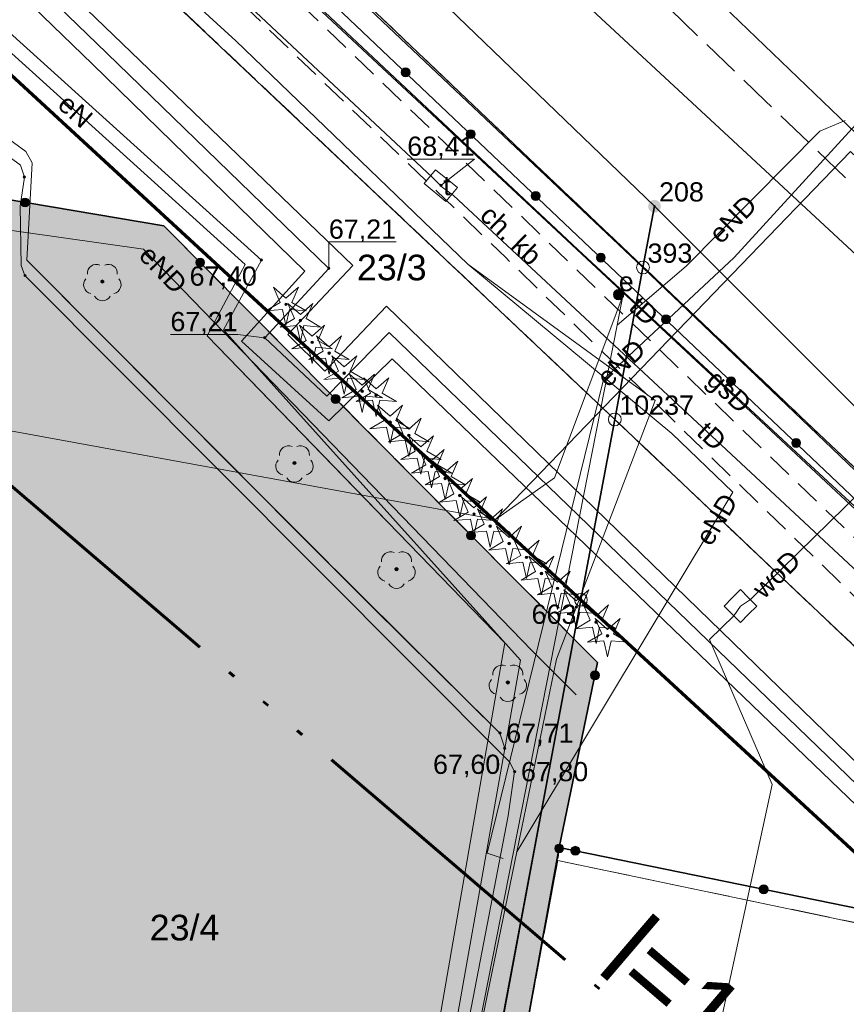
# Model space of a CAD drawing. Header units: millimetres. Extents: x 6501010 to 6502959, y 5884302 to 5886510.
# Tile 21 of 43: x 6502158 to 6502190, y 5885383 to 5885422. Entities that reach past the tile are written whole.
import ezdxf
from ezdxf.enums import TextEntityAlignment as Align

# ---------------------------------------------------------------- set-up
doc = ezdxf.new("R2010")
doc.units = ezdxf.units.MM
for name, pattern in [('ACAD_ISO02W100', [15, 12, -3]), ('ACAD_ISO06W100', [37.5, 24, -3, 0.5, -3, 0.5, -3, 0.5, -3]), ('BUUT04', [200000, 0, -100000, 0, -100000]), ('EGBO02', [5, 1.5, -1, 1.5, -1]), ('EGBU01', [2, 0.5, -0.5, 0.5, -0.5]), ('OTKC_A05', [1.5, 1, -0.5]), ('OTKJ_A05', [2, 1.5, -0.5]), ('OTKU_A05', [2, 1.5, -0.5]), ('OTZT_A05', [1.5, 1, -0.5])]:
    doc.linetypes.add(name, pattern=pattern)
for name, color, linetype, lineweight in [('!!!_elektryczne', 12, 'Continuous', 18), ('!A_granica opracowania', 12, 'Continuous', 40), ('Działki', 9, 'Continuous', 0), ('isa_V10520003E16E075_TUsr', 9, 'Continuous', 25), ('isa_V10520003E16E075_TUsr_19165818BF56C1D4', 9, 'OTKJ_A05', 25), ('Komunikacja (linie)', 9, 'Continuous', 0), ('Komunikacja (obszary)', 9, 'Continuous', 0), ('Obręby', 9, 'Continuous', 0), ('Ogrodzenia', 9, 'Continuous', 0), ('Przewody ciepłownicze', 9, 'Continuous', 0), ('Przewody elektroenergetyczne', 9, 'Continuous', 0), ('Przewody gazowe', 9, 'Continuous', 0), ('Przewody telekomunikacyjne', 9, 'Continuous', 0), ('Przewody wodociągowe', 9, 'Continuous', 0), ('Punkty graniczne', 9, 'Continuous', 0), ('Punkty graniczne - numery', 9, 'Continuous', 0), ('Punkty o określonej wysokości', 9, 'Continuous', 0), ('Urządzenia towarzyszące (linie)', 9, 'Continuous', 0), ('Urządzenia towarzyszące (obszary)', 9, 'Continuous', 0), ('Urządzenia związane z siecią (punkty)', 9, 'Continuous', 0), ('Użytki gruntowe', 9, 'Continuous', 0), ('Zagospodarowanie terenu (obszary)', 9, 'Continuous', 0), ('Zagospodarowanie terenu (punkty)', 9, 'Continuous', 0), ('Zakres zamówienia', 9, 'Continuous', 0)]:
    doc.layers.add(name, color=color, linetype=linetype, lineweight=lineweight)
doc.styles.add('DOMYSLNA_CZCIONKA', font='arial.ttf')
doc.styles.add('GENERATED_STYLE_1', font='txt')

# ---------------------------------------------------------------- blocks, each defined once
blk = doc.blocks.new('OTZL_P05')
at = {"layer": 'isa_V10520003E16E075_TUsr', "true_color": 0x008000, "transparency": 33554687}
h = blk.add_hatch(color=96, dxfattribs=at)
h.dxf.hatch_style = 1
h.paths.add_polyline_path([(0.1, 0, 1), (-0.1, 0, 1)])
h.paths.add_polyline_path([(0.01, 0, 1), (-0.01, 0, 1)], flags=16)
at = {"color": 96, "linetype": 'Continuous', "lineweight": 18, "true_color": 0x008000}
blk.add_circle((0, 0), 0.01, dxfattribs=at)
for centre, start, end in [((-0.47, 0.647), 66, 186), ((0.47, 0.647), 354, 114), ((-0.761, -0.247), 138, 258), ((0.761, -0.247), 282, 42), ((0, -0.8), 210, 330)]:
    blk.add_arc(centre, 0.7, start, end, dxfattribs=at)
at = {"layer": 'isa_V10520003E16E075_TUsr', "color": 96, "true_color": 0x008000}
for points in [[(0.1, 0, 1), (-0.1, 0, 1)], [(0.01, 0, 1), (-0.01, 0, 1)]]:
    blk.add_lwpolyline(points, format="xyb", close=True, dxfattribs=at)
at = {"layer": 'isa_V10520003E16E075_TUsr_19165818BF56C1D4', "color": 96, "true_color": 0x008000}
blk.add_circle((0, 0), 0.1, dxfattribs=at)
blk = doc.blocks.new('OTZG_P05')
at = {"linetype": 'ByBlock', "lineweight": 18, "true_color": 0x008000}
blk.add_hatch(color=96, dxfattribs=at).paths.add_polyline_path([(-0.1, 0, 1), (0.1, 0, 1)])
at = {"color": 96, "lineweight": 18, "true_color": 0x008000}
blk.add_lwpolyline([(-0.974, 1.341), (0, 0.48), (0.974, 1.341), (0.457, 0.148), (1.576, -0.512), (0.282, -0.389), (0, -1.658), (-0.282, -0.389), (-1.576, -0.512), (-0.457, 0.148), (-0.974, 1.341)], dxfattribs=at)
blk.add_circle((0, 0), 0.1, dxfattribs=at)
blk = doc.blocks.new('SUEU_P05')
at = {"lineweight": 18, "true_color": 0xff0000}
h = blk.add_hatch(color=1, dxfattribs=at)
h.dxf.hatch_style = 1
h.paths.add_polyline_path([(0.4, 0, 1), (-0.4, 0, 1)])
at = {"color": 1, "lineweight": 18, "true_color": 0xff0000}
blk.add_circle((0, 0), 0.4, dxfattribs=at)
blk = doc.blocks.new('SUPS01_03')
at = {"lineweight": 18, "true_color": 0xff0000}
h = blk.add_hatch(color=1, dxfattribs=at)
h.dxf.hatch_style = 1
h.paths.add_polyline_path([(0.09, 0, 1), (-0.09, 0, 1)])
at = {"color": 18, "lineweight": 18, "true_color": 0x0a0909}
blk.add_circle((0, 0), 0.09, dxfattribs=at)
blk = doc.blocks.new('SUPS01_02')
at = {"lineweight": 18, "true_color": 0xd200d2}
h = blk.add_hatch(color=212, dxfattribs=at)
h.dxf.hatch_style = 1
h.paths.add_polyline_path([(-0.09, 0, 1), (0.09, 0, 1)])
at = {"color": 18, "lineweight": 18, "true_color": 0x0a0909}
blk.add_circle((0, 0), 0.09, dxfattribs=at)
blk = doc.blocks.new('SUPS01_07')
at = {"lineweight": 18, "true_color": 0xff9100}
h = blk.add_hatch(color=30, dxfattribs=at)
h.dxf.hatch_style = 1
h.paths.add_polyline_path([(0.09, 0, 1), (-0.09, 0, 1)])
at = {"color": 18, "lineweight": 18, "true_color": 0x0a0909}
blk.add_circle((0, 0), 0.09, dxfattribs=at)
blk = doc.blocks.new('OTOO_L05')
at = {"linetype": 'BUUT04', "lineweight": 18, "true_color": 0x000000}
h = blk.add_hatch(color=18, dxfattribs=at)
h.dxf.hatch_style = 1
h.paths.add_polyline_path([(-0.58, 0, 1), (0.58, 0, 1)])
at = {"color": 18, "true_color": 0x0a0909}
blk.add_circle((0, 0), 0.58, dxfattribs=at)
blk = doc.blocks.new('OTKB_L05')
at = {"linetype": 'BUUT04', "lineweight": 18, "true_color": 0xffffff}
h = blk.add_hatch(color=7, dxfattribs=at)
h.dxf.hatch_style = 1
h.paths.add_polyline_path([(-0.58, 0, 1), (0.58, 0, 1)])
at = {"color": 18, "true_color": 0x0a0909}
blk.add_circle((0, 0), 0.58, dxfattribs=at)
blk = doc.blocks.new('EGPG_PS05')
at = {"color": 18, "linetype": 'Continuous', "lineweight": 18, "true_color": 0x000000}
blk.add_circle((0, 0), 0.5, dxfattribs=at)
blk = doc.blocks.new('EGPG_PNS05')
at = {"linetype": 'ACAD_ISO02W100', "lineweight": 50, "true_color": 0xffffff}
h = blk.add_hatch(color=7, dxfattribs=at)
h.dxf.hatch_style = 1
h.paths.add_polyline_path([(-0.5, 0, 1), (0.5, 0, 1)])
at = {"linetype": 'ACAD_ISO02W100', "lineweight": 50, "true_color": 0x000000}
h = blk.add_hatch(color=18, dxfattribs=at)
h.dxf.hatch_style = 1
h.paths.add_polyline_path([(-0.09, 0, 1), (0.09, 0, 1)])

msp = doc.modelspace()

# ---------------------------------------------------------------- hatches: boundary and pattern name
at = {"layer": 'Zagospodarowanie terenu (obszary)'}
h = msp.add_hatch(dxfattribs=at)
h.set_pattern_fill('OTZT', color=256, scale=0.2, style=0, pattern_type=0)
h.set_pattern_definition([(90, (6502125.917, 5885328.0744), (-2, 1e-16), [0.3, -1.7]), (90, (6502126.117, 5885328.0744), (-2, 1e-16), [0.3, -1.7]), (90, (6502126.917, 5885326.9244), (-2, 1e-16), [0.3, -1.7]), (90, (6502127.117, 5885326.9244), (-2, 1e-16), [0.3, -1.7])])
h.paths.add_polyline_path([(6502133.167, 5885332.502), (6502133.044, 5885329.899), (6502133.087, 5885329.89), (6502147.109, 5885326.924), (6502150.661, 5885344.937), (6502154.867, 5885344.122), (6502155.07, 5885344.082), (6502157.851, 5885343.543), (6502166.594, 5885341.848), (6502169.629, 5885342.692), (6502171.564, 5885352.159), (6502176.756, 5885377.564), (6502178.856, 5885388.964), (6502178.918, 5885389.467), (6502180.41, 5885396.68), (6502163.5, 5885413.72), (6502142.19, 5885417.33), (6502141.56, 5885417.416), (6502138.179, 5885400.705), (6502132.697, 5885373.685), (6502125.817, 5885341.046), (6502130.608, 5885340.068), (6502130.777, 5885340.891), (6502135.753, 5885339.876), (6502134.205, 5885332.29)], flags=0)
h.paths.add_polyline_path([(6502154.351, 5885379.87), (6502170.037, 5885376.675), (6502165.773, 5885354.225), (6502149.222, 5885358.147)], flags=0)

# ---------------------------------------------------------------- linework, layer by layer
at = {"layer": '!!!_elektryczne', "color": 6, "linetype": 'ACAD_ISO06W100', "lineweight": 60, "ltscale": 0.5, "flags": 128}
msp.add_lwpolyline([(6502141.54, 5885417.271), (6502215.734, 5885353.783), (6502217.275, 5885350.379), (6502214.38, 5885335.861), (6502218.41, 5885334.169)], dxfattribs=at)
at = {"layer": '!A_granica opracowania', "lineweight": 70, "flags": 128}
msp.add_lwpolyline([(6502135.64, 5885439.81), (6502156.38, 5885420.69), (6502179.76, 5885399.13), (6502243.42, 5885340.46), (6502270.88, 5885317.06), (6502239.07, 5885168.58), (6502207.7, 5885174.93), (6502176.42, 5885181.26), (6502145.37, 5885187.54), (6502088.97, 5885198.96), (6502114.4, 5885324.63), (6502121.68, 5885360.58), (6502124.66, 5885375.29), (6502122.226, 5885375.8), (6502135.64, 5885439.81)], dxfattribs=at)
at = {"layer": 'Działki', "linetype": 'Continuous', "lineweight": 25, "flags": 128}
for points in [[(6502082.78, 5885499.23), (6502110.82, 5885472.68), (6502137.27, 5885447.64), (6502138.48, 5885453.44), (6502139.03, 5885456.1), (6502159.6, 5885436.7), (6502182.63, 5885414.49), (6502245.75, 5885351.28), (6502237.46, 5885352.79), (6502244.62, 5885346.01), (6502272.11, 5885322.85), (6502273.32, 5885328.5), (6502303.79, 5885303.85)], [(6502278.09, 5885338.13), (6502267.33, 5885347.22), (6502244.59, 5885365.44), (6502245.95, 5885372.38), (6502224.51, 5885392.63), (6502220.58, 5885388.55), (6502201.22, 5885407.03), (6502184.32, 5885423.27), (6502161.3, 5885444.78), (6502114.11, 5885489.15)]]:
    msp.add_lwpolyline(points, dxfattribs=at)
at = {"layer": 'Działki', "color": 9, "linetype": 'Continuous', "lineweight": 25, "flags": 128}
for points in [[(6502159.6, 5885436.7), (6502159.03, 5885434), (6502182.18, 5885412.1), (6502182.63, 5885414.49), (6502159.6, 5885436.7)], [(6502159.03, 5885434), (6502157.87, 5885428.14), (6502181.08, 5885406.17), (6502182.18, 5885412.1), (6502159.03, 5885434)], [(6502157.87, 5885428.14), (6502156.38, 5885420.69), (6502179.76, 5885399.13), (6502181.08, 5885406.17), (6502157.87, 5885428.14)], [(6502156.38, 5885420.69), (6502146.34, 5885370.96), (6502161.93, 5885367.85), (6502173.5, 5885365.54), (6502179.76, 5885399.13), (6502156.38, 5885420.69)], [(6502182.63, 5885414.49), (6502182.18, 5885412.1), (6502245.75, 5885351.28), (6502182.63, 5885414.49)], [(6502182.18, 5885412.1), (6502181.08, 5885406.17), (6502237.46, 5885352.79), (6502245.75, 5885351.28), (6502182.18, 5885412.1)], [(6502181.08, 5885406.17), (6502179.76, 5885399.13), (6502227.84, 5885354.82), (6502237.46, 5885352.79), (6502181.08, 5885406.17)], [(6502179.76, 5885399.13), (6502173.5, 5885365.54), (6502180.91, 5885364.02), (6502213.29, 5885357.66), (6502227.84, 5885354.82), (6502179.76, 5885399.13)]]:
    msp.add_lwpolyline(points, close=True, dxfattribs=at)
at = {"layer": 'Komunikacja (linie)', "linetype": 'Continuous', "lineweight": 18, "flags": 128}
for points in [[(6502166.738, 5885426.711), (6502169.07, 5885424.62), (6502177.99, 5885416.12), (6502188.32, 5885406.29), (6502196.612, 5885398.442)], [(6502164.916, 5885426.461), (6502167.408, 5885424.804), (6502169.729, 5885422.748), (6502196.126, 5885397.679)], [(6502196.612, 5885398.442), (6502196.163, 5885396.009), (6502195.771, 5885394.079), (6502194.117, 5885385.765), (6502178.856, 5885388.964)]]:
    msp.add_lwpolyline(points, dxfattribs=at)
at = {"layer": 'Komunikacja (obszary)', "linetype": 'OTKJ_A05', "lineweight": 18, "flags": 128}
msp.add_lwpolyline([(6502138.85, 5885450.4), (6502138.921, 5885450.287), (6502163.218, 5885428.904), (6502164.405, 5885428.245), (6502165.559, 5885427.529), (6502166.676, 5885426.756), (6502166.738, 5885426.711), (6502169.07, 5885424.62), (6502177.99, 5885416.12), (6502188.32, 5885406.29), (6502196.612, 5885398.442), (6502200.55, 5885394.75), (6502205.25, 5885390.28), (6502210.89, 5885384.95), (6502215.07, 5885380.95), (6502217.52, 5885378.68), (6502228.08, 5885368.71), (6502233.72, 5885363.36), (6502237.9, 5885359.36), (6502242.09, 5885355.64), (6502246.56, 5885351.68), (6502252.8, 5885346.15), (6502256.83, 5885342.61), (6502262.2, 5885338.02), (6502268.76, 5885332.26), (6502274.64, 5885327.33), (6502277.917, 5885324.626), (6502278.499, 5885324.005), (6502281.254, 5885321.635), (6502284.001, 5885319.449), (6502289.408, 5885315.055), (6502293.316, 5885311.992), (6502298.627, 5885307.69), (6502301.281, 5885304.266), (6502302.591, 5885303.818), (6502303.976, 5885303.268), (6502304.983, 5885302.75), (6502305.09, 5885302.67), (6502306.748, 5885301.397), (6502308.223, 5885300.296), (6502313.629, 5885296.149), (6502323.735, 5885288.368), (6502329.665, 5885283.788), (6502336.514, 5885278.35), (6502337.044, 5885277.502), (6502346.762, 5885269.985), (6502347.734, 5885269.619), (6502347.971, 5885269.439), (6502349.541, 5885268.25), (6502355.44, 5885263.7), (6502357.026, 5885262.502), (6502373.071, 5885250.214), (6502382.289, 5885243.151), (6502391.701, 5885235.907), (6502393.75, 5885234.381), (6502398.399, 5885230.776), (6502408.585, 5885222.876), (6502415.379, 5885217.39), (6502415.55, 5885217.24), (6502417.486, 5885226.077), (6502417.16, 5885226.284), (6502414.177, 5885228.54), (6502409.614, 5885232.13), (6502406.056, 5885235.132), (6502401.314, 5885238.775), (6502397.215, 5885241.661), (6502390.453, 5885246.934), (6502389.243, 5885247.987), (6502389.18, 5885248.041), (6502373.236, 5885260.362), (6502371.493, 5885261.613), (6502366.837, 5885265.227), (6502361.853, 5885269.047), (6502356.248, 5885273.482), (6502355.737, 5885273.95), (6502339.102, 5885286.759), (6502333.992, 5885290.533), (6502327.688, 5885295.424), (6502321.296, 5885300.309), (6502316.533, 5885303.976), (6502313.844, 5885306.215), (6502309.024, 5885309.893), (6502307.587, 5885310.849), (6502304.341, 5885313.279), (6502299.045, 5885317.494), (6502295.373, 5885320.402), (6502292.272, 5885322.891), (6502289.56, 5885325.095), (6502289.2, 5885325.39), (6502284.39, 5885329.33), (6502281.14, 5885331.99), (6502276.427, 5885335.931), (6502275.989, 5885336.284), (6502271.522, 5885340.008), (6502266.621, 5885344.261), (6502261.504, 5885348.799), (6502257.73, 5885352.173), (6502255.801, 5885353.898), (6502251.943, 5885357.419), (6502246.624, 5885362.184), (6502243.14, 5885365.407), (6502238.474, 5885369.772), (6502235.884, 5885372.194), (6502233.662, 5885374.256), (6502231.76, 5885376.032), (6502225.204, 5885382.415), (6502215.5, 5885391.79), (6502206.51, 5885400.06), (6502194.98, 5885410.9), (6502186.96, 5885418.59), (6502180.795, 5885424.537), (6502180.026, 5885425.173), (6502179.289, 5885425.845), (6502178.586, 5885426.553), (6502178.04, 5885427.133), (6502138.85, 5885450.4)], close=True, dxfattribs=at)
at = {"layer": 'Komunikacja (obszary)', "linetype": 'OTKC_A05', "lineweight": 18, "flags": 128}
msp.add_lwpolyline([(6502195.771, 5885394.079), (6502196.163, 5885396.009), (6502177.19, 5885414.34), (6502165.21, 5885425.86), (6502161.356, 5885429.783), (6502160.754, 5885430.043), (6502159.482, 5885430.521), (6502158.409, 5885430.865), (6502157.301, 5885431.173), (6502164.84, 5885424.05), (6502176.84, 5885412.47), (6502195.771, 5885394.079)], close=True, dxfattribs=at)
at = {"layer": 'Komunikacja (obszary)', "linetype": 'OTKU_A05', "lineweight": 18, "flags": 128}
msp.add_lwpolyline([(6502204.663, 5885344.627), (6502207.69, 5885344.7), (6502207.739, 5885344.893), (6502207.777, 5885345.041), (6502207.849, 5885345.319), (6502207.921, 5885345.602), (6502208.03, 5885346.025), (6502208.113, 5885346.352), (6502208.216, 5885346.754), (6502208.3, 5885347.08), (6502208.781, 5885347.457), (6502209.099, 5885347.707), (6502209.375, 5885347.923), (6502209.679, 5885348.162), (6502209.973, 5885348.393), (6502210.336, 5885348.678), (6502210.611, 5885348.893), (6502210.993, 5885349.193), (6502211.381, 5885349.497), (6502212.092, 5885350.055), (6502213.913, 5885351.484), (6502215.17, 5885352.47), (6502225.044, 5885357.397), (6502194.12, 5885385.77), (6502178.86, 5885388.96), (6502176.756, 5885377.564), (6502171.564, 5885352.159), (6502174.78, 5885352.09), (6502180.73, 5885350.68), (6502186.529, 5885349.76), (6502186.72, 5885350.73), (6502205.16, 5885347.02), (6502204.663, 5885344.627)], close=True, dxfattribs=at)
at = {"layer": 'Obręby', "linetype": 'EGBO02', "lineweight": 35, "flags": 128}
for points in [[(6502048.3, 5885975.31), (6502042.71, 5885972.32), (6502037.9, 5885969.74), (6502025.07, 5885962.91), (6502022.81, 5885961.63), (6502018.11, 5885959.13), (6501983.57, 5885940.7), (6501982.25, 5885939.99), (6501944.39, 5885913.2), (6501934.97, 5885905.58), (6501930.93, 5885902.32), (6501922.33, 5885893.41), (6501921.17, 5885892.21), (6501911.76, 5885882.47), (6501893.56, 5885857.42), (6501883.67, 5885843.8), (6501869, 5885823.61), (6501863.08, 5885815.46), (6501845.29, 5885790.96), (6501845.46, 5885780.88), (6501836.9, 5885774.23), (6501817.75, 5885759.34), (6501815.33, 5885756.26), (6501807.06, 5885756.87), (6501814.44, 5885750.3), (6501818.88, 5885746.18), (6501823.15, 5885742.19), (6501846.74, 5885720.11), (6501854.72, 5885712.74), (6501877.84, 5885691.38), (6501900.99, 5885670.04), (6501914.66, 5885657.4), (6501922.32, 5885650.32), (6501952.13, 5885622.8), (6501955.24, 5885619.93), (6501959.54, 5885615.96), (6501961.2, 5885625.19), (6501967.7, 5885618.91), (6501966.02, 5885609.79), (6501963.96, 5885598.61), (6501967.89, 5885600.97), (6501973.13, 5885601.17), (6501977.74, 5885598.67), (6501999.71, 5885577.86), (6502019.22, 5885559.39), (6502029.25, 5885549.9), (6502054.71, 5885525.8), (6502082.78, 5885499.23), (6502110.82, 5885472.68), (6502137.27, 5885447.64), (6502157.87, 5885428.14), (6502181.08, 5885406.17), (6502237.46, 5885352.79), (6502244.62, 5885346.01), (6502272.11, 5885322.85), (6502302.42, 5885297.31), (6502335.09, 5885272.09), (6502349.93, 5885260.64), (6502365.75, 5885248.43), (6502366.61, 5885252.86), (6502367.65, 5885267.77), (6502370.27, 5885281.19), (6502371.76, 5885288.88), (6502372.26, 5885291.41), (6502378.22, 5885322.01), (6502440.17, 5885410.97), (6502443.76, 5885416.11), (6502445.75, 5885418.96), (6502449.29, 5885424.05), (6502453.51, 5885445.2), (6502460.28, 5885479.15), (6502464.42, 5885499.86), (6502467.55, 5885515.55), (6502468.55, 5885520.57), (6502471.034, 5885533.02), (6502473.45, 5885545.12), (6502475.2, 5885553.9), (6502476.2, 5885558.87), (6502479.34, 5885574.6), (6502483.44, 5885595.61), (6502485.73, 5885606.65), (6502490.37, 5885629.91), (6502493.51, 5885645.62), (6502499.77, 5885677), (6502449.27, 5885686.77), (6502445.42, 5885687.88), (6502421.88, 5885694.69), (6502417.76, 5885691.14), (6502398.65, 5885673.77), (6502396.59, 5885674.3), (6502342.54, 5885688.2), (6502338.2, 5885689.32), (6502338.15, 5885688.04), (6502338.14, 5885687.79), (6502331.21, 5885680.52), (6502308.76, 5885696.29), (6502308.08, 5885696.78), (6502307.49, 5885697.19), (6502279.77, 5885716.66), (6502276.24, 5885721.62), (6502297.53, 5885790.62), (6502293.72, 5885792.23), (6502288.24, 5885794.29), (6502283.08, 5885796.23), (6502268.99, 5885802.68), (6502255.45, 5885809.82), (6502246.59, 5885814.79), (6502242.36, 5885817.44), (6502238.05, 5885820.15), (6502234.09, 5885823.17), (6502214.12, 5885838.36), (6502206.09, 5885844.2), (6502201.95, 5885847.54), (6502199.15, 5885846.99), (6502193.96, 5885845.98), (6502182.08, 5885843.66), (6502173.86, 5885842.06), (6502171.21, 5885844.5), (6502155.01, 5885859.46), (6502153.57, 5885860.79), (6502150.64, 5885863.5), (6502149.19, 5885886.42), (6502148.87, 5885891.44), (6502142.95, 5885896.36), (6502115.19, 5885919.4), (6502098.37, 5885933.36), (6502095.02, 5885936.15), (6502082.72, 5885946.35), (6502056.86, 5885968.01), (6502048.3, 5885975.31)], [(6501961.2, 5885625.19), (6501959.54, 5885615.96), (6501955.24, 5885619.93), (6501952.13, 5885622.8), (6501953.85, 5885613.27), (6501949.1, 5885590.48), (6501944.96, 5885570.65), (6501941.69, 5885554.99), (6501937.56, 5885535.15), (6501935.11, 5885523.41), (6501932.8, 5885512.35), (6501928.55, 5885488.69), (6501926.42, 5885476.83), (6501924.83, 5885467.99), (6501922.53, 5885455.2), (6501922, 5885452.24), (6501918.28, 5885431.5), (6501914.02, 5885407.8), (6501909.91, 5885384.9), (6501906.32, 5885364.93), (6501905.79, 5885361.98), (6501904.02, 5885352.14), (6501903.49, 5885349.19), (6501899.91, 5885329.23), (6501895.81, 5885306.38), (6501891.55, 5885282.67), (6501887.84, 5885261.96), (6501887.31, 5885259.01), (6501885.54, 5885249.18), (6501885.01, 5885246.23), (6501881.47, 5885226.55), (6501877.41, 5885203.91), (6501872.26, 5885175.25), (6501870.29, 5885164.29), (6501876.28, 5885159.51), (6501864.89, 5885096.81), (6501863.37, 5885088.46), (6501859.13, 5885065.15), (6501851.01, 5885020.5), (6501858.47, 5885019.14), (6501859.77, 5885018.9), (6501865.95, 5885017.77), (6501870.41, 5885016.97), (6501895.23, 5885012.45), (6501912.27, 5885009.34), (6501919.97, 5885007.94), (6501931.97, 5885005.91), (6501955.79, 5885001.77), (6501957.2, 5885001.52), (6501982.39, 5884997.13), (6502003.15, 5884993.52), (6502007.92, 5884992.69), (6502045.88, 5884986.08), (6502058.82, 5884983.83), (6502083.3, 5884979.36), (6502102.71, 5884975.82), (6502130.25, 5884970.87), (6502132.37, 5884970.41), (6502162.37, 5884964.94), (6502169.54, 5884963.63), (6502194.23, 5884959.25), (6502198.07, 5884958.58), (6502203, 5884957.71), (6502223.05, 5884954.16), (6502230.12, 5884952.91), (6502266.26, 5884946.52), (6502281.55, 5884943.78), (6502283.74, 5884943.4), (6502297.4, 5884941.04), (6502305.91, 5884939.57), (6502329.24, 5884935.51), (6502353.45, 5884931.33), (6502386.59, 5884925.57), (6502393.69, 5884924.34), (6502397.19, 5884923.73), (6502455.86, 5884913.29), (6502482.4, 5884908.54), (6502508.96, 5884903.8), (6502510.35, 5884910.67), (6502518.32, 5884949.88), (6502522.01, 5884968.01), (6502523.8, 5884976.83), (6502524.94, 5884982.46), (6502526.05, 5884987.96), (6502527.17, 5884993.48), (6502527.77, 5884996.4), (6502529.58, 5885005.3), (6502530.12, 5885007.97), (6502532.35, 5885018.92), (6502532.79, 5885021.1), (6502538.33, 5885048.34), (6502539.47, 5885053.99), (6502539.82, 5885055.7), (6502541.22, 5885062.57), (6502550.08, 5885106.24), (6502546.2, 5885109.23), (6502534.65, 5885118.15), (6502524.37, 5885126.1), (6502504.89, 5885141.12), (6502502.61, 5885142.95), (6502500.13, 5885144.82), (6502494.21, 5885149.37), (6502491.84, 5885151.2), (6502488.35, 5885153.9), (6502479.61, 5885160.64), (6502468.95, 5885168.86), (6502460.81, 5885175.14), (6502452.5, 5885181.55), (6502448.56, 5885184.59), (6502447.16, 5885185.67), (6502431.72, 5885197.57), (6502407.78, 5885216.02), (6502386.58, 5885232.37), (6502365.75, 5885248.43), (6502349.93, 5885260.64), (6502335.09, 5885272.09), (6502302.42, 5885297.31), (6502272.11, 5885322.85), (6502244.62, 5885346.01), (6502237.46, 5885352.79), (6502181.08, 5885406.17), (6502157.87, 5885428.14), (6502137.27, 5885447.64), (6502110.82, 5885472.68), (6502082.78, 5885499.23), (6502054.71, 5885525.8), (6502029.25, 5885549.9), (6502019.22, 5885559.39), (6501999.71, 5885577.86), (6501977.74, 5885598.67), (6501973.13, 5885601.17), (6501967.89, 5885600.97), (6501963.96, 5885598.61), (6501966.02, 5885609.79), (6501967.7, 5885618.91), (6501961.2, 5885625.19)]]:
    msp.add_lwpolyline(points, close=True, dxfattribs=at)
at = {"layer": 'Ogrodzenia', "linetype": 'Continuous', "lineweight": 35, "flags": 128}
for points in [[(6502194.237, 5885386.33), (6502178.918, 5885389.467), (6502180.41, 5885396.68), (6502174.89, 5885402.23), (6502163.5, 5885413.72), (6502142.19, 5885417.33)], [(6502173.22, 5885343.424), (6502172.796, 5885341.899), (6502169.629, 5885342.692), (6502176.756, 5885377.564), (6502178.918, 5885389.467)]]:
    msp.add_lwpolyline(points, dxfattribs=at)
at = {"layer": 'Przewody ciepłownicze', "linetype": 'Continuous', "lineweight": 18, "flags": 128}
msp.add_lwpolyline([(6502285.01, 5885308.16), (6502267.86, 5885321.88), (6502265.66, 5885319.12), (6502263.26, 5885320.99), (6502265.27, 5885323.65), (6502241.16, 5885345.54), (6502240.72, 5885346.01), (6502234.98, 5885351.01), (6502226.13, 5885358.42), (6502212.58, 5885370.62), (6502210.21, 5885368.18), (6502207.93, 5885370.29), (6502210.36, 5885372.89), (6502193.31, 5885389.24), (6502191.32, 5885391.15), (6502172.29, 5885409.56), (6502169.85, 5885407.08), (6502167.43, 5885409.36), (6502169.93, 5885412.06), (6502161.27, 5885420.46), (6502147.98, 5885433.31), (6502147.25, 5885434.21)], dxfattribs=at)
at = {"layer": 'Przewody elektroenergetyczne', "linetype": 'Continuous', "lineweight": 18, "flags": 128}
for points in [[(6502175.35, 5885412.23), (6502166.3, 5885420.95), (6502155.61, 5885430.71), (6502150.36, 5885435.83), (6502131.43, 5885453.93), (6502111.6, 5885473.53), (6502103.52, 5885480.38), (6502097.4, 5885486.07), (6502094.45, 5885484), (6502091.39, 5885464.4)], [(6502104.49, 5885443.77), (6502108.62, 5885465.43), (6502109.28, 5885465.5), (6502136.11, 5885440.32), (6502139.06, 5885437.61), (6502148.54, 5885428.72), (6502150.92, 5885427.76), (6502152.94, 5885425.89), (6502154.43, 5885423.3), (6502166.67, 5885412.22), (6502165.19, 5885409.43), (6502176.79, 5885397.45), (6502171.34, 5885365.94), (6502169.16, 5885354.19), (6502175.2, 5885352.1), (6502180.94, 5885350.89), (6502179.39, 5885343.86), (6502179.23, 5885344.4)], [(6502124.33, 5885438.39), (6502124.85, 5885438.17), (6502134.98, 5885440.94), (6502137.32, 5885441.36), (6502139.41, 5885439.64), (6502148.44, 5885429.44), (6502167.3, 5885412.39), (6502165.82, 5885409.67), (6502177.4, 5885396.78)], [(6502176.79, 5885393.34), (6502176.6, 5885393.93), (6502171.6, 5885398.89), (6502158.16, 5885412.39), (6502158.36, 5885416.18), (6502158.11, 5885416.62), (6502150.64, 5885422.08), (6502149.03, 5885423.26), (6502147.17, 5885424.62), (6502136.69, 5885432.31), (6502134.86, 5885434.13), (6502134.35, 5885435.88), (6502124.33, 5885438.39)], [(6502176.73, 5885389.04), (6502176.11, 5885389.24), (6502180.64, 5885407.73), (6502185.74, 5885412.49), (6502195.24, 5885422.89)], [(6502147.31, 5885421.66), (6502145, 5885418.48), (6502144.01, 5885412.29), (6502157.52, 5885405.72), (6502176.43, 5885402.27)], [(6502127.33, 5885381.61), (6502129.15, 5885390.85), (6502129.81, 5885393.49), (6502132.98, 5885409.01), (6502133.3, 5885410.57), (6502134.54, 5885414.69), (6502134.48, 5885416.74), (6502134.37, 5885417.56), (6502134.75, 5885419.67), (6502135.08, 5885419.73), (6502143.19, 5885418.56), (6502148.66, 5885417.78), (6502156.36, 5885416.66), (6502157.51, 5885416.39), (6502157.91, 5885416.09), (6502158.06, 5885415.63), (6502157.9, 5885414.49), (6502157.94, 5885412.18), (6502158.08, 5885411.79), (6502176.98, 5885392.81), (6502177.17, 5885392.43), (6502176.92, 5885390.7), (6502172.77, 5885369.1)], [(6502181.17, 5885409.85), (6502183.87, 5885412.15), (6502189.07, 5885417.42), (6502190.07, 5885417.84)], [(6502176.43, 5885402.27), (6502190.27, 5885416.63), (6502201.88, 5885405.67), (6502215.76, 5885392.26), (6502221.01, 5885387.1), (6502231.64, 5885377.29), (6502234.97, 5885374.12), (6502248.67, 5885361.39), (6502249.71, 5885360.43), (6502263.22, 5885348.92), (6502265.89, 5885348.26), (6502268.43, 5885348.9)], [(6502179.57, 5885395.42), (6502177.84, 5885397.15), (6502162.71, 5885412.82), (6502143.79, 5885415.49), (6502141.54, 5885415.8)], [(6502180.36, 5885350.18), (6502179.96, 5885350.45), (6502169.83, 5885353.19), (6502177.26, 5885389.3), (6502178.81, 5885396.82), (6502182.65, 5885406.91), (6502175.35, 5885412.23)], [(6502177.26, 5885389.3), (6502185.68, 5885403.33), (6502183.3, 5885405.62), (6502175.35, 5885412.23)], [(6502176.43, 5885402.27), (6502178.73, 5885403.89), (6502181.39, 5885410.99), (6502181.17, 5885409.85), (6502170.47, 5885355.4), (6502169.78, 5885354.31), (6502169.31, 5885353.58), (6502168.6, 5885353.72), (6502168.03, 5885354.76), (6502168.56, 5885358.07), (6502167.58, 5885359.06), (6502165.99, 5885358.22), (6502163.53, 5885350.32)], [(6502177.4, 5885396.78), (6502172.47, 5885368.89), (6502173.32, 5885367.14), (6502170.08, 5885350.96)], [(6502178.82, 5885394.16), (6502173.07, 5885363.44), (6502171.12, 5885352.46), (6502173.81, 5885351.99), (6502177.69, 5885350.56), (6502180.62, 5885349.06), (6502186.173, 5885347.948)]]:
    msp.add_lwpolyline(points, dxfattribs=at)
at = {"layer": 'Przewody gazowe', "linetype": 'Continuous', "lineweight": 18, "flags": 128}
msp.add_lwpolyline([(6502203.49, 5885390.5), (6502203.31, 5885390.67), (6502167.74, 5885423.9)], dxfattribs=at)
at = {"layer": 'Przewody telekomunikacyjne', "linetype": 'Continuous', "lineweight": 18, "flags": 128}
for points in [[(6502105.47, 5885482.99), (6502124.7, 5885464.82), (6502135.56, 5885454.39), (6502139.72, 5885450.54), (6502154, 5885437.12), (6502167.04, 5885424.64), (6502179.64, 5885412.8), (6502188.53, 5885404.54), (6502200.19, 5885393.76), (6502207.85, 5885386.7), (6502217.22, 5885378.14), (6502234.97, 5885361.35), (6502244.27, 5885352.42), (6502254.76, 5885343.02), (6502264.58, 5885334.08), (6502279.62, 5885322.04), (6502303.01, 5885303.52), (6502321.06, 5885289.19), (6502341.61, 5885273.02), (6502353.47, 5885264), (6502371.63, 5885250), (6502374.35, 5885247.9), (6502392.09, 5885234.22)], [(6502233.09, 5885359.62), (6502232.74, 5885359.49), (6502215.89, 5885375.47), (6502203.1, 5885388.13), (6502193.56, 5885397.22), (6502193.25, 5885397.7), (6502192.85, 5885398.08), (6502174.79, 5885414.91), (6502174.35, 5885415.23), (6502173.96, 5885415.63), (6502136.54, 5885450.67), (6502136.09, 5885451)]]:
    msp.add_lwpolyline(points, dxfattribs=at)
at = {"layer": 'Przewody wodociągowe', "linetype": 'Continuous', "lineweight": 18, "flags": 128}
msp.add_lwpolyline([(6502201.76, 5885414.22), (6502186.37, 5885399.14), (6502185.98, 5885398.89), (6502185.72, 5885398.51), (6502184.78, 5885397.59), (6502187.22, 5885391.92), (6502184.06, 5885377.32)], dxfattribs=at)
at = {"layer": 'Punkty graniczne - numery'}
for p in [(6502182.63, 5885414.49), (6502182.18, 5885412.1), (6502181.08, 5885406.17), (6502179.76, 5885399.13)]:
    msp.add_point(p, dxfattribs=at)
at = {"layer": 'Punkty o określonej wysokości', "linetype": 'Continuous', "lineweight": 0, "flags": 128}
for points in [[(6502172.989, 5885416.332), (6502175.611, 5885416.332), (6502174.3, 5885415.3)], [(6502169.931, 5885412.065), (6502169.931, 5885413.097), (6502172.553, 5885413.097)], [(6502163.755, 5885409.488), (6502166.377, 5885409.488), (6502167.425, 5885409.358)]]:
    msp.add_lwpolyline(points, dxfattribs=at)
at = {"layer": 'Urządzenia towarzyszące (linie)', "linetype": 'Continuous', "lineweight": 18, "flags": 128}
for points in [[(6502098.38, 5885482.93), (6502116.22, 5885465.5), (6502125.09, 5885456.88), (6502123.37, 5885455), (6502124.42, 5885453.93), (6502125.86, 5885455.33), (6502147.24, 5885435.01), (6502149.42, 5885432.83), (6502170.87, 5885412.18), (6502168.33, 5885409.49), (6502169.77, 5885408.05), (6502172.18, 5885410.59), (6502193.79, 5885389.59), (6502202.59, 5885381.24), (6502211.32, 5885372.84), (6502208.92, 5885370.26), (6502210.2, 5885369.14), (6502212.42, 5885371.49), (6502223.09, 5885361.78), (6502234.95, 5885351.7)], [(6502147.53, 5885432.79), (6502160.72, 5885420.03), (6502168.99, 5885411.96), (6502166.52, 5885409.23), (6502169.93, 5885406.11), (6502172.4, 5885408.54), (6502188.84, 5885392.7), (6502209.4, 5885372.94), (6502206.94, 5885370.31), (6502210.22, 5885367.23), (6502212.74, 5885369.74), (6502229.17, 5885355.05), (6502234.95, 5885350.31)], [(6502158.36, 5885416.18), (6502158.16, 5885412.39), (6502169.21, 5885401.26), (6502176.6, 5885393.93)], [(6502158.06, 5885415.63), (6502157.9, 5885414.49), (6502157.94, 5885412.18), (6502158.08, 5885411.79), (6502176.98, 5885392.81), (6502177.17, 5885392.43), (6502176.92, 5885390.7)], [(6502165.19, 5885409.43), (6502172.14, 5885402.25)]]:
    msp.add_lwpolyline(points, dxfattribs=at)
at = {"layer": 'Urządzenia towarzyszące (obszary)', "linetype": 'Continuous', "lineweight": 18, "flags": 128}
for points in [[(6502174.946, 5885415.216), (6502174.096, 5885415.916), (6502173.647, 5885415.377), (6502174.495, 5885414.679), (6502174.946, 5885415.216)], [(6502185.66, 5885399.21), (6502185.34, 5885398.89), (6502185.66, 5885398.57), (6502185.98, 5885398.25), (6502186.3, 5885398.57), (6502186.62, 5885398.89), (6502186.3, 5885399.21), (6502185.98, 5885399.53), (6502185.66, 5885399.21)]]:
    msp.add_lwpolyline(points, close=True, dxfattribs=at)
at = {"layer": 'Użytki gruntowe', "linetype": 'EGBU01', "lineweight": 18, "flags": 128}
for points in [[(6501807.06, 5885756.87), (6501814.44, 5885750.3), (6501818.88, 5885746.18), (6501823.15, 5885742.19), (6501846.74, 5885720.11), (6501854.72, 5885712.74), (6501877.84, 5885691.38), (6501900.99, 5885670.04), (6501914.66, 5885657.4), (6501922.32, 5885650.32), (6501952.13, 5885622.8), (6501955.24, 5885619.93), (6501959.54, 5885615.96), (6501961.2, 5885625.19), (6501967.7, 5885618.91), (6501966.02, 5885609.79), (6501963.96, 5885598.61), (6501967.89, 5885600.97), (6501973.13, 5885601.17), (6501977.74, 5885598.67), (6501979.34, 5885597.7), (6501999.92, 5885577.99), (6502012.43, 5885566.29), (6502019.39, 5885559.52), (6502029.31, 5885550.23), (6502029.25, 5885549.9), (6502054.71, 5885525.8), (6502082.78, 5885499.23), (6502110.82, 5885472.68), (6502137.27, 5885447.64), (6502157.87, 5885428.14), (6502181.08, 5885406.17), (6502237.46, 5885352.79), (6502244.62, 5885346.01), (6502272.11, 5885322.85), (6502302.42, 5885297.31), (6502335.09, 5885272.09), (6502349.93, 5885260.64), (6502365.75, 5885248.43), (6502366.61, 5885252.86), (6502367.65, 5885267.77), (6502370.27, 5885281.19), (6502366.53, 5885284.03), (6502321.05, 5885318.59), (6502306.03, 5885330.01), (6502307.23, 5885331.44), (6502296.12, 5885340.64), (6502291.43, 5885344.53), (6502319.35, 5885385.07), (6502333.79, 5885407.89), (6502347.83, 5885433.27), (6502352.33, 5885442.07), (6502361.94, 5885460.86), (6502376.83, 5885497.7), (6502386.23, 5885514.18), (6502386.97, 5885516.27), (6502388.08, 5885519.4), (6502314.77, 5885553.13), (6502341.08, 5885610.3), (6502410.31, 5885598.27), (6502413.86, 5885611.19), (6502358.36, 5885620.49), (6502361.13, 5885635.5), (6502339.05, 5885637.79), (6502331.43, 5885620.42), (6502324.27, 5885621.66), (6502296.59, 5885561.5), (6502242.29, 5885586.48), (6502238.08, 5885582.03), (6502294.17, 5885556.01), (6502264.91, 5885492.61), (6502238.96, 5885499.62), (6502217.54, 5885477.38), (6502224.83, 5885470.53), (6502242.07, 5885488.42), (6502275.61, 5885479.36), (6502337.13, 5885451.05), (6502334.18, 5885445.34), (6502324.92, 5885427.71), (6502313.29, 5885407.62), (6502304.99, 5885395.25), (6502303.43, 5885392.94), (6502289.8, 5885372.59), (6502277.6, 5885355.97), (6502247.58, 5885380.7), (6502229.7, 5885398.01), (6502210.29, 5885416.49), (6502187.3, 5885438.49), (6502183.98, 5885441.66), (6502188.72, 5885446.41), (6502209.4, 5885467.14), (6502195.19, 5885480.57), (6502172.19, 5885502.31), (6502169.18, 5885505.14), (6502167.05, 5885507.17), (6502125.12, 5885546.81), (6502097.84, 5885572.6), (6502069.1, 5885599.76), (6502067, 5885601.75), (6502063.87, 5885604.7), (6502066.81, 5885607.82), (6502043.66, 5885629.27), (6502029.39, 5885642.47), (6502029.32, 5885642.4), (6502013.08, 5885657.53), (6502012.88, 5885657.72), (6502012.95, 5885657.79), (6501980.25, 5885688.2), (6501980.11, 5885688.33), (6501981.43, 5885695.75), (6501985.38, 5885717.88), (6501988.93, 5885737.82), (6502003.38, 5885823.01), (6502017.43, 5885902.92), (6502017.57, 5885903.72), (6502018.44, 5885908.4), (6502020.84, 5885921.43), (6502020.27, 5885921.52), (6502025.07, 5885962.91), (6502022.81, 5885961.63), (6502018.11, 5885959.13), (6502014.54, 5885935.06), (6502010.78, 5885909.73), (6502006.25, 5885878.39), (6502004.32, 5885865.02), (6502003.2, 5885857.24), (6502000.22, 5885837.27), (6502000.09, 5885836.53), (6501999.16, 5885831.21), (6501996.47, 5885815.8), (6501995.31, 5885809.21), (6501993.15, 5885796.95), (6501991.48, 5885787.48), (6501987.88, 5885767.76), (6501987.73, 5885766.97), (6501985.26, 5885753.83), (6501984.51, 5885749.83), (6501979.27, 5885721.95), (6501976.33, 5885706.28), (6501974.06, 5885694.18), (6501970.61, 5885675.71), (6501966.76, 5885655.08), (6501940.54, 5885672.15), (6501919.28, 5885686), (6501915.71, 5885688.32), (6501909.96, 5885693.55), (6501903.93, 5885701.72), (6501909.62, 5885722.84), (6501923.28, 5885773.57), (6501930.34, 5885799.77), (6501927.83, 5885802.09), (6501926.36, 5885800.51), (6501920.02, 5885776.58), (6501901.16, 5885705.47), (6501885.03, 5885727.3), (6501881.97, 5885731.44), (6501872.86, 5885743.77), (6501845.46, 5885780.88), (6501836.9, 5885774.23), (6501817.75, 5885759.34), (6501815.33, 5885756.26), (6501807.06, 5885756.87)], [(6502247.8, 5885166.81), (6502245.96, 5885159.09), (6502209.54, 5885166.61), (6502176.72, 5885122.53), (6502164.67, 5885124.98), (6502132.37, 5884970.41), (6502150.902, 5884967.031), (6502162.37, 5884964.94), (6502169.54, 5884963.63), (6502194.23, 5884959.25), (6502198.07, 5884958.58), (6502203, 5884957.71), (6502223.05, 5884954.16), (6502239.98, 5885023.48), (6502252.33, 5885074.38), (6502265.25, 5885127.76), (6502269.28, 5885144.27), (6502275.21, 5885176.97), (6502277.6, 5885190.58), (6502280.62, 5885206.89), (6502273.94, 5885211.96), (6502289.2, 5885295.53), (6502292.24, 5885299.59), (6502301.34, 5885292.12), (6502315.925, 5885281.242), (6502334.15, 5885267.65), (6502341.971, 5885261.779), (6502348.99, 5885256.51), (6502349.93, 5885260.64), (6502335.09, 5885272.09), (6502302.42, 5885297.31), (6502272.11, 5885322.85), (6502244.62, 5885346.01), (6502237.46, 5885352.79), (6502181.08, 5885406.17), (6502157.87, 5885428.14), (6502137.27, 5885447.64), (6502110.82, 5885472.68), (6502082.78, 5885499.23), (6502054.71, 5885525.8), (6502053.26, 5885517.94), (6502081.3, 5885491.35), (6502109.24, 5885464.85), (6502135.64, 5885439.81), (6502156.38, 5885420.69), (6502179.76, 5885399.13), (6502227.84, 5885354.82), (6502243.42, 5885340.46), (6502262.18, 5885324.12), (6502270.88, 5885317.06), (6502278.63, 5885310.76), (6502247.8, 5885166.81)], [(6502092.52, 5885216.53), (6502088.97, 5885198.96), (6502126.22, 5885191.42), (6502145.37, 5885187.54), (6502174.26, 5885181.7), (6502167.45, 5885144.53), (6502165.53, 5885144.89), (6502162.08, 5885127.01), (6502164.98, 5885126.45), (6502164.67, 5885124.98), (6502176.72, 5885122.53), (6502209.54, 5885166.61), (6502245.96, 5885159.09), (6502247.8, 5885166.81), (6502278.63, 5885310.76), (6502270.88, 5885317.06), (6502262.18, 5885324.12), (6502243.42, 5885340.46), (6502227.84, 5885354.82), (6502179.76, 5885399.13), (6502156.38, 5885420.69), (6502135.64, 5885439.81), (6502109.24, 5885464.85), (6502092.53, 5885381.69), (6502089.57, 5885366.98), (6502121.68, 5885360.58), (6502118.04, 5885342.62), (6502114.4, 5885324.63), (6502107.11, 5885288.6), (6502105.919, 5885282.72), (6502099.81, 5885252.56), (6502092.52, 5885216.53)]]:
    msp.add_lwpolyline(points, close=True, dxfattribs=at)
at = {"layer": 'Zagospodarowanie terenu (obszary)', "linetype": 'OTZT_A05', "lineweight": 18, "flags": 128}
msp.add_lwpolyline([(6502133.167, 5885332.502), (6502133.044, 5885329.899), (6502133.087, 5885329.89), (6502147.109, 5885326.924), (6502150.661, 5885344.937), (6502154.867, 5885344.122), (6502155.07, 5885344.082), (6502157.851, 5885343.543), (6502166.594, 5885341.848), (6502169.629, 5885342.692), (6502171.564, 5885352.159), (6502176.756, 5885377.564), (6502178.856, 5885388.964), (6502178.918, 5885389.467), (6502180.41, 5885396.68), (6502163.5, 5885413.72), (6502142.19, 5885417.33), (6502141.56, 5885417.416), (6502138.179, 5885400.705), (6502132.697, 5885373.685), (6502125.817, 5885341.046), (6502130.608, 5885340.068), (6502130.777, 5885340.891), (6502135.753, 5885339.876), (6502134.205, 5885332.29), (6502133.167, 5885332.502)], close=True, dxfattribs=at)
at = {"layer": 'Zakres zamówienia', "linetype": 'Continuous', "lineweight": 0, "flags": 128}
msp.add_lwpolyline([(6502134.529, 5885464.507), (6502091.969, 5885243.307), (6502265.569, 5885206.067), (6502289.089, 5885321.147), (6502134.529, 5885464.507)], close=True, dxfattribs=at)

# ---------------------------------------------------------------- block references
at = {"layer": 'Komunikacja (linie)', "xscale": 0.3, "yscale": 0.3, "zscale": 0.3, "rotation": 316.4781003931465}
for p in [(6502172.924, 5885419.713), (6502175.462, 5885417.303), (6502178, 5885414.893), (6502180.538, 5885412.483), (6502183.076, 5885410.073), (6502185.614, 5885407.662), (6502188.152, 5885405.252)]:
    msp.add_blockref('OTKB_L05', p, dxfattribs=at)
at = {"layer": 'Ogrodzenia', "xscale": 0.3, "yscale": 0.3, "zscale": 0.3}
for p, rotation in [((6502158.086, 5885414.637), 350.3851450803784), ((6502164.914, 5885412.294), 314.7495829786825), ((6502170.194, 5885406.967), 314.7495829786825), ((6502175.475, 5885401.642), 314.8447272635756), ((6502180.308, 5885396.188), 78.31325751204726), ((6502178.911, 5885389.429), 79.70532009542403), ((6502179.541, 5885389.339), 348.428139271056), ((6502186.889, 5885387.835), 348.428139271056)]:
    msp.add_blockref('OTOO_L05', p, dxfattribs=dict(at, rotation=rotation))
at = {"layer": 'Punkty graniczne', "xscale": 0.5, "yscale": 0.5, "zscale": 0.5}
for name, p in [('EGPG_PNS05', (6502182.63, 5885414.49)), ('EGPG_PS05', (6502182.18, 5885412.1)), ('EGPG_PS05', (6502181.08, 5885406.17)), ('EGPG_PS05', (6502179.76, 5885399.13))]:
    msp.add_blockref(name, p, dxfattribs=at)
at = {"layer": 'Punkty o określonej wysokości', "xscale": 0.5, "yscale": 0.5, "zscale": 0.5}
for name, p in [('SUPS01_03', (6502158.061, 5885415.635)), ('SUPS01_07', (6502174.3, 5885415.3)), ('SUPS01_03', (6502167.301, 5885412.392)), ('SUPS01_02', (6502169.931, 5885412.065)), ('SUPS01_03', (6502158.08, 5885411.787)), ('SUPS01_02', (6502167.425, 5885409.358)), ('SUPS01_03', (6502176.6, 5885393.93)), ('SUPS01_03', (6502176.793, 5885393.342)), ('SUPS01_03', (6502177.172, 5885392.428))]:
    msp.add_blockref(name, p, dxfattribs=at)
at = {"layer": 'Urządzenia związane z siecią (punkty)', "xscale": 0.5, "yscale": 0.5, "zscale": 0.5}
msp.add_blockref('SUEU_P05', (6502181.23, 5885411.04), dxfattribs=at)
at = {"layer": 'Zagospodarowanie terenu (punkty)', "xscale": 0.5, "yscale": 0.5, "zscale": 0.5}
for name, p in [('OTZL_P05', (6502161.1, 5885411.55)), ('OTZG_P05', (6502168.26, 5885410.66)), ('OTZG_P05', (6502168.82, 5885410.03)), ('OTZG_P05', (6502169.28, 5885409.18)), ('OTZG_P05', (6502169.94, 5885408.76)), ('OTZG_P05', (6502170.53, 5885407.98)), ('OTZG_P05', (6502171.23, 5885407.27)), ('OTZG_P05', (6502171.78, 5885407.12)), ('OTZG_P05', (6502172.32, 5885406.06)), ('OTZG_P05', (6502173.05, 5885405.55)), ('OTZG_P05', (6502173.52, 5885404.86)), ('OTZL_P05', (6502168.59, 5885404.47)), ('OTZG_P05', (6502173.94, 5885404.33)), ('OTZG_P05', (6502174.47, 5885403.87)), ('OTZG_P05', (6502175.04, 5885403.2)), ('OTZG_P05', (6502175.59, 5885402.48)), ('OTZG_P05', (6502176.22, 5885402.01)), ('OTZG_P05', (6502176.96, 5885401.33)), ('OTZG_P05', (6502177.64, 5885400.79)), ('OTZL_P05', (6502172.57, 5885400.33)), ('OTZG_P05', (6502178.22, 5885400.16)), ('OTZG_P05', (6502178.85, 5885399.58)), ('OTZG_P05', (6502179.58, 5885398.85)), ('OTZG_P05', (6502180.35, 5885398.26)), ('OTZG_P05', (6502180.8, 5885397.73)), ('OTZL_P05', (6502176.91, 5885395.91))]:
    msp.add_blockref(name, p, dxfattribs=at)

# ---------------------------------------------------------------- texts
at = {"layer": '!!!_elektryczne', "color": 6, "linetype": 'ACAD_ISO06W100', "lineweight": 60, "ltscale": 0.2, "insert": (6502180.285, 5885384.637), "char_height": 3, "width": 10, "attachment_point": 7, "rotation": 319.4458, "style": 'GENERATED_STYLE_1'}
msp.add_mtext('\\A1;l=120m', dxfattribs=at)
at = {"layer": 'Działki', "color": 9, "style": 'DOMYSLNA_CZCIONKA'}
for s, p in [('23/3', (6502172.386, 5885412.099)), ('23/4', (6502164.305, 5885386.342))]:
    msp.add_text(s, height=1, dxfattribs=at).set_placement(p, align=Align.MIDDLE_CENTER)
at = {"layer": 'Komunikacja (obszary)', "style": 'DOMYSLNA_CZCIONKA'}
msp.add_text('ch. kb', height=0.75, rotation=316.0131, dxfattribs=at).set_placement((6502177.036, 5885413.362), align=Align.MIDDLE_CENTER)
at = {"layer": 'Przewody elektroenergetyczne', "style": 'DOMYSLNA_CZCIONKA'}
for s, rotation, p in [('eN', 317.8477, (6502160.052, 5885418.211)), ('eND', 45.3831, (6502185.683, 5885413.988)), ('eND', 313.9956, (6502163.474, 5885412.029)), ('eND', 43.0251, (6502181.328, 5885408.372)), ('eND', 59.0302, (6502185.045, 5885402.272))]:
    msp.add_text(s, height=0.75, rotation=rotation, dxfattribs=at).set_placement(p, align=Align.MIDDLE_CENTER)
at = {"layer": 'Przewody gazowe', "style": 'DOMYSLNA_CZCIONKA'}
msp.add_text('gsD', height=0.75, rotation=316.948, dxfattribs=at).set_placement((6502185.545, 5885407.266), align=Align.MIDDLE_CENTER)
at = {"layer": 'Przewody telekomunikacyjne', "style": 'DOMYSLNA_CZCIONKA'}
for rotation, p in [(317.1038, (6502182.219, 5885410.404)), (317.019, (6502184.86, 5885405.526))]:
    msp.add_text('tD', height=0.75, rotation=rotation, dxfattribs=at).set_placement(p, align=Align.MIDDLE_CENTER)
at = {"layer": 'Przewody wodociągowe', "style": 'DOMYSLNA_CZCIONKA'}
msp.add_text('woD', height=0.75, rotation=44.4171, dxfattribs=at).set_placement((6502187.383, 5885400.132), align=Align.MIDDLE_CENTER)
at = {"layer": 'Punkty graniczne - numery', "style": 'DOMYSLNA_CZCIONKA'}
for s, p in [('208', (6502183.681, 5885415.05)), ('393', (6502183.231, 5885412.66)), ('10237', (6502182.714, 5885406.73)), ('663', (6502178.709, 5885398.57))]:
    msp.add_text(s, height=0.75, dxfattribs=at).set_placement(p, align=Align.MIDDLE_CENTER)
at = {"layer": 'Punkty o określonej wysokości', "style": 'DOMYSLNA_CZCIONKA'}
for s, p in [('68,41', (6502174.3, 5885416.832)), ('67,21', (6502171.242, 5885413.597)), ('67,40', (6502165.813, 5885411.765)), ('67,21', (6502165.066, 5885409.989)), ('67,71', (6502178.161, 5885393.93)), ('67,60', (6502175.305, 5885392.714)), ('67,80', (6502178.733, 5885392.428))]:
    msp.add_text(s, height=0.75, dxfattribs=at).set_placement(p, align=Align.MIDDLE_CENTER)
at = {"layer": 'Urządzenia towarzyszące (obszary)', "style": 'DOMYSLNA_CZCIONKA'}
msp.add_text('t', height=0.75, dxfattribs=at).set_placement((6502174.533, 5885415.297), align=Align.MIDDLE_CENTER)
at = {"layer": 'Urządzenia związane z siecią (punkty)', "style": 'DOMYSLNA_CZCIONKA'}
msp.add_text('e', height=0.75, dxfattribs=at).set_placement((6502181.528, 5885411.551), align=Align.MIDDLE_CENTER)

doc.saveas('drawing.dxf')
